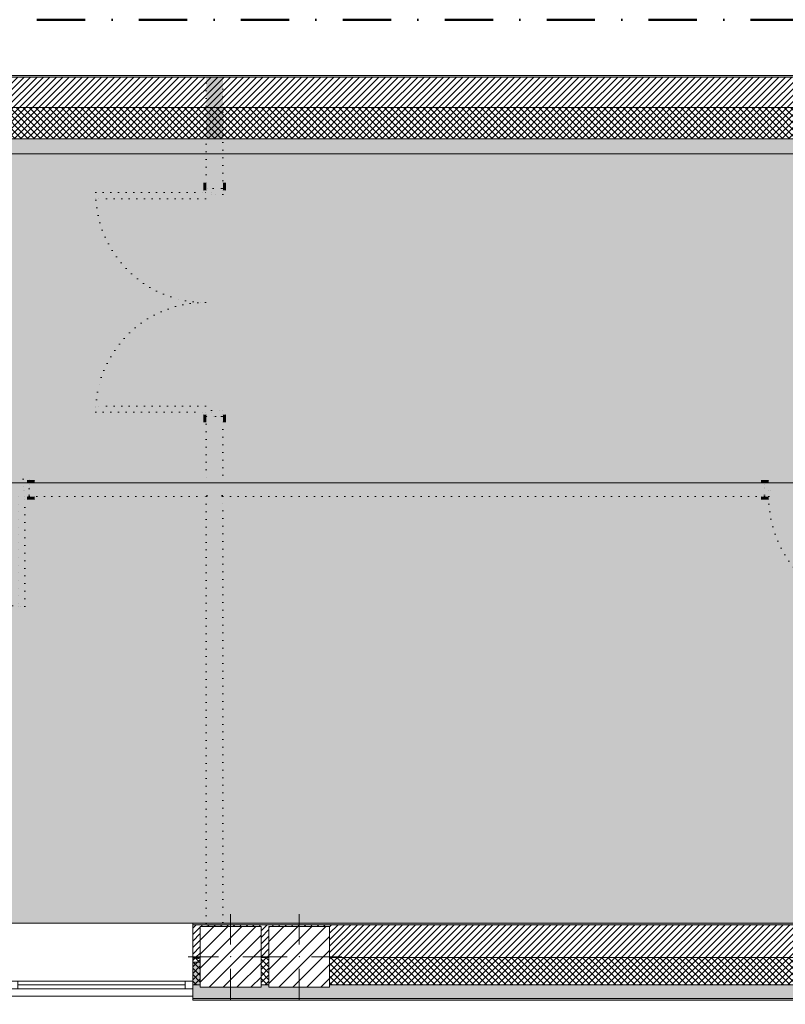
# Model space of a CAD drawing. Header units: millimetres. Extents: x -30280 to 19093, y -19247 to 4746.
# Tile 15 of 41: x -14074 to -9039, y -1726 to 4746. Entities that reach past the tile are written whole.
import ezdxf

# ---------------------------------------------------------------- set-up
doc = ezdxf.new("R2010")
doc.units = ezdxf.units.MM
doc.header["$MEASUREMENT"] = 0
for name, pattern in [('Punteado_1', [50, 0, -50]), ('Punto & Rayas', [670.277762, 317.5, -176.388889, 0, -176.388874]), ('Wipeout_Contour', [1000, 0, -1000])]:
    doc.linetypes.add(name, pattern=pattern)
for name, color, linetype, lineweight, true_color in [('01_2D_Ambit_Pluma_Nº__242', 7, 'Continuous', 50, 0xfb0013), ('12_FAÇ_Façana_Pluma_Nº__102', 7, 'Continuous', 5, 0xcccccc), ('12_FAÇ_Façana_Pluma_Nº__174', 7, 'Continuous', 13, 0xe4ad2c), ('12_FAÇ_Façana_Pluma_Nº__176', 7, 'Continuous', 15, 0x93a0c6), ('14_PAV_Paviment existent_Pluma_Nº__197', 7, 'Continuous', 0, 0xffe68e)]:
    doc.layers.add(name, color=color, linetype=linetype, lineweight=lineweight, true_color=true_color)
for name, color, linetype in [('10_ESTR_Pilars', 7, 'Continuous'), ('12_FAÇ_Façana', 7, 'Continuous'), ('14_PAV_Paviment existent', 7, 'Continuous'), ('Demolido_07_CR_Cel Ras', 7, 'Continuous'), ('Demolido_08_Envans', 7, 'Continuous'), ('Demolido_12_FAÇ_Façana', 7, 'Continuous'), ('Demolido_Puertas Archicad', 7, 'Continuous'), ('Ventanas Archicad', 7, 'Continuous')]:
    doc.layers.add(name, color=color, linetype=linetype)
for name, color, linetype, lineweight in [('10_ESTR_Pilars_Pluma_Nº__20', 1, 'Continuous', 5), ('10_ESTR_Pilars_Pluma_Nº__28', 7, 'Continuous', 20), ('10_ESTR_Pilars_Pluma_Nº__42', 8, 'Continuous', 25), ('12_FAÇ_Façana_Pluma_Nº__1', 7, 'Continuous', 5), ('12_FAÇ_Façana_Pluma_Nº__2', 8, 'Continuous', 5), ('12_FAÇ_Façana_Pluma_Nº__7', 7, 'Continuous', 5), ('14_PAV_Paviment existent_Pluma_Nº__89', 7, 'Continuous', 5), ('Demolido_07_CR_Cel Ras_Pluma_Nº__1', 7, 'Continuous', 5), ('Demolido_07_CR_Cel Ras_Pluma_Nº__100', 2, 'Continuous', 5), ('Demolido_08_Envans_Pluma_Nº__1', 7, 'Continuous', 5), ('Demolido_08_Envans_Pluma_Nº__100', 2, 'Continuous', 5), ('Demolido_12_FAÇ_Façana_Pluma_Nº__1', 7, 'Continuous', 5), ('Demolido_12_FAÇ_Façana_Pluma_Nº__100', 2, 'Continuous', 5), ('Demolido_Puertas Archicad_Pluma_Nº__1', 7, 'Continuous', 5), ('Demolido_Puertas Archicad_Pluma_Nº__100', 2, 'Continuous', 5), ('Ventanas Archicad_Pluma_Nº__1', 7, 'Continuous', 5), ('Ventanas Archicad_Pluma_Nº__7', 7, 'Continuous', 5)]:
    doc.layers.add(name, color=color, linetype=linetype, lineweight=lineweight)
pattern_1 = [(45, (0, 0), (-21.213203, 21.213203), [])]
pattern_2 = [(45, (0, 0), (-21.213203, 21.213203), []), (135, (0, 0), (21.213203, 21.213203), [])]
pattern_3 = [(0, (0, 0), (0, 75), [0, -75])]
pattern_4 = [(45, (0, 0), (-45.96194, 45.96194), [])]

# ---------------------------------------------------------------- blocks, each defined once
blk = doc.blocks.new('Forjado_1_1', base_point=(5758.9, 1700.9))
at = {"layer": '14_PAV_Paviment existent_Pluma_Nº__197', "linetype": 'Continuous', "lineweight": 0, "true_color": 0x3f3923}
blk.add_hatch(color=39, dxfattribs=at).paths.add_polyline_path([(5758.9, 1700.9), (5758.9, 3863.5), (-28038.7, 3863.5), (-28050.8, 1700.9)])
at = {"layer": '14_PAV_Paviment existent_Pluma_Nº__89', "color": 7, "linetype": 'Continuous', "lineweight": 5, "flags": 128}
blk.add_lwpolyline([(5758.9, 1700.9), (-28050.8, 1700.9), (-28038.7, 3863.5), (5758.9, 3863.5)], close=True, dxfattribs=at)
blk = doc.blocks.new('Forjado_3_1', base_point=(-28092.2, -1194))
at = {"layer": 'Demolido_07_CR_Cel Ras_Pluma_Nº__100', "linetype": 'Continuous', "lineweight": 0, "true_color": 0x3f3f00}
blk.add_hatch(color=48, dxfattribs=at).paths.add_polyline_path([(-28092.2, -1194), (-1681.1, -1194), (-1681.1, -12339), (-1971.1, -12439), (-18763.6, -12339), (-18763.6, -17084), (-1670.4, -17244), (5828.9, -17239), (5828.9, -16789), (6428.9, -16799), (6428.9, -12439), (6178.9, -12439), (6061.7, -1189.8), (7253.9, -1194), (7253.9, 3863.5), (-28092.2, 3863.5)])
at = {"layer": 'Demolido_07_CR_Cel Ras_Pluma_Nº__1', "color": 7, "linetype": 'Punteado_1', "lineweight": 5, "flags": 128}
blk.add_lwpolyline([(-28092.2, -1194), (-1681.1, -1194), (-1681.1, -12339), (-1971.1, -12439), (-18763.6, -12339), (-18763.6, -17084), (-1670.4, -17244), (5828.9, -17239), (5828.9, -16789), (6428.9, -16799), (6428.9, -12439), (6178.9, -12439), (6061.7, -1189.8), (7253.9, -1194), (7253.9, 3863.5), (-28092.2, 3863.5)], close=True, dxfattribs=at)
blk = doc.blocks.new('Muro_3_1', base_point=(11882.6, 4378.5))
at = {"layer": '12_FAÇ_Façana_Pluma_Nº__102', "linetype": 'Continuous', "lineweight": 0, "true_color": 0xe5e5e5}
blk.add_hatch(color=254, dxfattribs=at).paths.add_polyline_path([(-18509.8, 3963.5), (-18509.8, 3863.5), (-7400.5, 3863.5), (-7400.5, 3963.5)])
at = {"layer": '12_FAÇ_Façana_Pluma_Nº__174', "linetype": 'Continuous', "lineweight": 13, "true_color": 0xe4ad2c}
h = blk.add_hatch(dxfattribs=at)
h.set_pattern_fill('SATE_Aislamiento_0001', color=42, style=0, pattern_type=2)
h.set_pattern_definition(pattern_2)
h.paths.add_polyline_path([(-18509.8, 3963.5), (-7400.5, 3963.5), (-7400.5, 4168.5), (-18509.8, 4168.5)])
at = {"layer": '12_FAÇ_Façana_Pluma_Nº__176', "linetype": 'Continuous', "lineweight": 0, "true_color": 0x495063}
blk.add_hatch(color=251, dxfattribs=at).paths.add_polyline_path([(-25879.1, 4368.5), (-1110.5, 4368.5), (-1110.5, 4378.5), (-25879.1, 4378.5)])
at = {"layer": '12_FAÇ_Façana_Pluma_Nº__2', "linetype": 'Continuous', "lineweight": 5}
h = blk.add_hatch(dxfattribs=at)
h.set_pattern_fill('Ceramic_0001', color=8, style=0, pattern_type=2)
h.set_pattern_definition(pattern_1)
h.paths.add_polyline_path([(-1110.5, 4368.5), (-25879.1, 4368.5), (-25879.1, 4168.5), (-21909.8, 4168.5), (-21909.8, 4268), (-21509.8, 4268), (-21509.8, 4168.5), (-18909.8, 4168.5), (-18909.8, 4268), (-18509.8, 4268), (-18509.8, 4168.5), (-7400.5, 4168.5), (-7400.5, 4268), (-7000.5, 4268), (-7000.5, 4168.5), (-2000.5, 4168.5), (-2000.5, 4268), (-1600.5, 4268), (-1600.5, 4168.5), (-1110.5, 4168.5)])
at = {"layer": '12_FAÇ_Façana_Pluma_Nº__7', "color": 7, "linetype": 'Continuous', "lineweight": 5}
for p, q in [((-1110.5, 4368.5), (-25879.1, 4368.5)), ((-7400.5, 4168.5), (-18509.8, 4168.5)), ((-18509.8, 3963.5), (-7400.5, 3963.5))]:
    blk.add_line(p, q, dxfattribs=at)
at = {"layer": '12_FAÇ_Façana_Pluma_Nº__7', "color": 7, "linetype": 'Continuous', "lineweight": 5, "flags": 128}
for points in [[(-1110.5, 4378.5), (-25879.1, 4378.5)], [(-18509.8, 3863.5), (-7400.5, 3863.5)]]:
    blk.add_lwpolyline(points, dxfattribs=at)
blk = doc.blocks.new('Muro_10_1', base_point=(-12935.9, -1194))
at = {"layer": '12_FAÇ_Façana_Pluma_Nº__102', "linetype": 'Continuous', "lineweight": 0, "true_color": 0xe5e5e5}
for points in [[(-12935.9, -1689), (-8781.9, -1689), (-8781.9, -1599), (-12035.9, -1599), (-12035.9, -1614), (-12435.9, -1614), (-12435.9, -1599), (-12486.8, -1599), (-12486.8, -1614), (-12886.8, -1614), (-12886.8, -1599), (-12935.9, -1599)], [(-12935.9, -1699), (-8781.9, -1699), (-8781.9, -1689), (-12935.9, -1689)]]:
    blk.add_hatch(color=254, dxfattribs=at).paths.add_polyline_path(points)
at = {"layer": '12_FAÇ_Façana_Pluma_Nº__174', "linetype": 'Continuous', "lineweight": 13, "true_color": 0xe4ad2c}
h = blk.add_hatch(dxfattribs=at)
h.set_pattern_fill('SATE_Aislamiento_0001', color=42, style=0, pattern_type=2)
h.set_pattern_definition(pattern_2)
h.paths.add_polyline_path([(-12935.9, -1599), (-12886.8, -1599), (-12886.8, -1419), (-12935.9, -1419)])
h = blk.add_hatch(dxfattribs=at)
h.set_pattern_fill('SATE_Aislamiento_0001', color=42, style=0, pattern_type=2)
h.set_pattern_definition(pattern_2)
h.paths.add_polyline_path([(-12486.8, -1599), (-12435.9, -1599), (-12435.9, -1419), (-12486.8, -1419)])
h = blk.add_hatch(dxfattribs=at)
h.set_pattern_fill('SATE_Aislamiento_0001', color=42, style=0, pattern_type=2)
h.set_pattern_definition(pattern_2)
h.paths.add_polyline_path([(-12035.9, -1599), (-8781.9, -1599), (-8781.9, -1419), (-12035.9, -1419)])
at = {"layer": '12_FAÇ_Façana_Pluma_Nº__176', "linetype": 'Continuous', "lineweight": 0, "true_color": 0x495063}
blk.add_hatch(color=251, dxfattribs=at).paths.add_polyline_path([(-8781.9, -1194), (-12935.9, -1194), (-12935.9, -1204), (-8781.9, -1204)])
at = {"layer": '12_FAÇ_Façana_Pluma_Nº__2', "linetype": 'Continuous', "lineweight": 5}
h = blk.add_hatch(dxfattribs=at)
h.set_pattern_fill('Ceramic_0001', color=8, style=0, pattern_type=2)
h.set_pattern_definition(pattern_1)
h.paths.add_polyline_path([(-8781.9, -1204), (-12935.9, -1204), (-12935.9, -1419), (-12886.8, -1419), (-12886.8, -1214), (-12486.8, -1214), (-12486.8, -1419), (-12435.9, -1419), (-12435.9, -1214), (-12035.9, -1214), (-12035.9, -1419), (-8781.9, -1419)])
at = {"layer": '12_FAÇ_Façana_Pluma_Nº__7', "color": 7, "linetype": 'Continuous', "lineweight": 5}
for p, q in [((-8781.9, -1204), (-12935.9, -1204)), ((-12935.9, -1419), (-12886.8, -1419)), ((-12486.8, -1419), (-12435.9, -1419)), ((-12035.9, -1419), (-8781.9, -1419)), ((-12935.9, -1599), (-12886.8, -1599)), ((-12486.8, -1599), (-12435.9, -1599)), ((-12035.9, -1599), (-8781.9, -1599)), ((-12935.9, -1689), (-8781.9, -1689))]:
    blk.add_line(p, q, dxfattribs=at)
at = {"layer": '12_FAÇ_Façana_Pluma_Nº__7', "color": 7, "linetype": 'Continuous', "lineweight": 5, "flags": 128}
for points in [[(-8781.9, -1194), (-12935.9, -1194)], [(-12935.9, -1419), (-12935.9, -1424)], [(-8781.9, -1424), (-8781.9, -1419)], [(-12935.9, -1544), (-12935.9, -1599)], [(-8781.9, -1599), (-8781.9, -1544)], [(-12935.9, -1664), (-12935.9, -1699)], [(-8781.9, -1699), (-8781.9, -1664)], [(-12935.9, -1699), (-8781.9, -1699)]]:
    blk.add_lwpolyline(points, dxfattribs=at)
blk = doc.blocks.new('Ventana Vertical Multi-Faja 27_5')
at = {"layer": 'Ventanas Archicad_Pluma_Nº__1', "color": 7, "linetype": 'Continuous', "lineweight": 5}
for p, q in [((-600, 50), (600, 50)), ((-600, 0), (-550, 0)), ((-550, 0), (-550, -50)), ((-550, 0), (550, 0)), ((550, -50), (550, 0)), ((550, 0), (600, 0)), ((-550, -50), (-600, -50)), ((-550, -25), (550, -25)), ((550, -50), (-550, -50)), ((600, -50), (550, -50)), ((-600, -200), (-600, -175)), ((600, -200), (600, -175)), ((-600, -430), (600, -430))]:
    blk.add_line(p, q, dxfattribs=at)
at = {"layer": 'Ventanas Archicad_Pluma_Nº__7', "color": 7, "linetype": 'Continuous', "lineweight": 5}
for p, q in [((-600, 50), (-600, 40)), ((-600, 40), (-600, 0)), ((-600, 40), (-600, 0)), ((-600, 0), (-600, -50)), ((-600, 0), (-600, -50)), ((-600, 0), (-600, -50)), ((-600, 0), (-600, -50)), ((600, 50), (600, 40)), ((600, 40), (600, 0)), ((600, 40), (600, 0)), ((600, 0), (600, -50)), ((600, 0), (600, -50)), ((600, 0), (600, -50)), ((600, 0), (600, -50)), ((-600, -50), (-600, -80)), ((-600, -50), (-600, -80)), ((600, -50), (600, -80)), ((600, -50), (600, -80)), ((-600, -80), (-600, -175)), ((-600, -80), (-600, -175)), ((600, -80), (600, -175)), ((600, -80), (600, -175)), ((-600, -200), (-600, -420)), ((600, -200), (600, -420)), ((-600, -420), (-600, -430)), ((600, -420), (600, -430))]:
    blk.add_line(p, q, dxfattribs=at)
blk = doc.blocks.new('Muro_11_1', base_point=(-14135.9, -1194))
at = {"layer": '12_FAÇ_Façana', "linetype": 'Continuous', "lineweight": 0, "true_color": 0x000000}
h = blk.add_hatch(dxfattribs=at)
h.set_pattern_fill('Yeso_0001', color=18, style=0, pattern_type=2)
h.set_pattern_definition(pattern_3)
h.paths.add_polyline_path([(-14135.9, -1424), (-14255.9, -1424), (-14255.9, -1449), (-14135.9, -1449)])
h = blk.add_hatch(dxfattribs=at)
h.set_pattern_fill('Yeso_0001', color=18, style=0, pattern_type=2)
h.set_pattern_definition(pattern_3)
h.paths.add_polyline_path([(-12935.9, -1424), (-12935.9, -1449), (-12815.9, -1449), (-12815.9, -1424)])
at = {"layer": '12_FAÇ_Façana_Pluma_Nº__102', "linetype": 'Continuous', "lineweight": 0, "true_color": 0xe5e5e5}
for points in [[(-14255.9, -1544), (-14135.9, -1664), (-14135.9, -1449), (-14255.9, -1449)], [(-12815.9, -1544), (-12815.9, -1449), (-12935.9, -1449), (-12935.9, -1664)]]:
    blk.add_hatch(color=254, dxfattribs=at).paths.add_polyline_path(points)
at = {"layer": '12_FAÇ_Façana_Pluma_Nº__1', "color": 7, "linetype": 'Continuous', "lineweight": 5}
for p, q in [((-14255.9, -1424), (-14135.9, -1424)), ((-14255.9, -1449), (-14255.9, -1424)), ((-14135.9, -1449), (-14255.9, -1449)), ((-14135.9, -1424), (-14135.9, -1449)), ((-12935.9, -1424), (-12935.9, -1449)), ((-12815.9, -1424), (-12935.9, -1424)), ((-12935.9, -1449), (-12815.9, -1449)), ((-12815.9, -1449), (-12815.9, -1424))]:
    blk.add_line(p, q, dxfattribs=at)
at = {"layer": '12_FAÇ_Façana_Pluma_Nº__7', "color": 7, "linetype": 'Continuous', "lineweight": 5}
for p, q in [((-14135.9, -1204), (-14135.9, -1194)), ((-14135.9, -1424), (-14135.9, -1204)), ((-12935.9, -1204), (-12935.9, -1194)), ((-12935.9, -1424), (-12935.9, -1204)), ((-14255.9, -1544), (-14255.9, -1449)), ((-14135.9, -1544), (-14135.9, -1449)), ((-14135.9, -1544), (-14135.9, -1449)), ((-12935.9, -1544), (-12935.9, -1449)), ((-12935.9, -1544), (-12935.9, -1449)), ((-12815.9, -1544), (-12815.9, -1449)), ((-14135.9, -1574), (-14135.9, -1544)), ((-14135.9, -1574), (-14135.9, -1544)), ((-12935.9, -1574), (-12935.9, -1544)), ((-12935.9, -1574), (-12935.9, -1544)), ((-14135.9, -1624), (-14135.9, -1574)), ((-14135.9, -1624), (-14135.9, -1574)), ((-12935.9, -1624), (-12935.9, -1574)), ((-12935.9, -1624), (-12935.9, -1574)), ((-14135.9, -1664), (-14135.9, -1624)), ((-14135.9, -1664), (-14135.9, -1624)), ((-14135.9, -1674), (-14135.9, -1664)), ((-12935.9, -1664), (-12935.9, -1624)), ((-12935.9, -1664), (-12935.9, -1624)), ((-12935.9, -1674), (-12935.9, -1664))]:
    blk.add_line(p, q, dxfattribs=at)
at = {"layer": 'Ventanas Archicad', "color": 253, "linetype": 'Continuous', "lineweight": 5, "true_color": 0xa4a4a6, "zscale": 1000, "rotation": 180}
blk.add_blockref('Ventana Vertical Multi-Faja 27_5', (-13535.9, -1624), dxfattribs=at)
blk = doc.blocks.new('Muro_93_1', base_point=(-12737, -1289))
at = {"layer": 'Demolido_08_Envans_Pluma_Nº__100', "linetype": 'Continuous', "lineweight": 5}
for points in [[(-12747, 1620.9), (-12837, 1620.9), (-12837, 1610.9), (-12747, 1610.9)], [(-12847, 1610.9), (-12847, -1289), (-12837, -1289), (-12837, 1610.9)], [(-12747, -1289), (-12747, 1610.9), (-12837, 1610.9), (-12837, -1289)], [(-12737, -1289), (-12737, 1610.9), (-12747, 1610.9), (-12747, -1289)]]:
    blk.add_hatch(color=2, dxfattribs=at).paths.add_polyline_path(points)
at = {"layer": 'Demolido_08_Envans_Pluma_Nº__1', "color": 7, "linetype": 'Punteado_1', "lineweight": 5, "flags": 128}
for points in [[(-12847, 1610.9), (-12847, -1289)], [(-12737, -1289), (-12737, 1610.9)], [(-12837, -1289), (-12847, -1289)], [(-12747, -1289), (-12837, -1289)], [(-12737, -1289), (-12747, -1289)]]:
    blk.add_lwpolyline(points, dxfattribs=at)
blk = doc.blocks.new('Puerta Doble 27[20]_1')
at = {"layer": 'Demolido_Puertas Archicad_Pluma_Nº__100', "linetype": 'Continuous', "lineweight": 5}
for points in [[(-12866, 3624), (-12847, 3624), (-12847, 3674), (-12866, 3674)], [(-12737, 3597), (-12737, 3637), (-12852, 3637), (-12852, 3609), (-12812, 3609), (-12812, 3597)], [(-12737, 3624), (-12718, 3624), (-12718, 3674), (-12737, 3674)], [(-13574, 3609), (-13574, 3569), (-12852, 3569), (-12852, 3609)], [(-13574, 2165), (-12852, 2165), (-12852, 2205), (-13574, 2205)], [(-12847, 2150), (-12866, 2150), (-12866, 2100), (-12847, 2100)], [(-12737, 2137), (-12737, 2177), (-12812, 2177), (-12812, 2165), (-12852, 2165), (-12852, 2137)], [(-12718, 2150), (-12737, 2150), (-12737, 2100), (-12718, 2100)]]:
    blk.add_hatch(color=2, dxfattribs=at).paths.add_polyline_path(points)
at = {"layer": 'Demolido_Puertas Archicad_Pluma_Nº__1', "color": 7, "linetype": 'Punteado_1', "lineweight": 5}
for p, q in [((-12866, 3624), (-12866, 3674)), ((-12866, 3674), (-12847, 3674)), ((-12852, 3609), (-12852, 3637)), ((-12852, 3637), (-12737, 3637)), ((-12847, 3674), (-12847, 3624)), ((-12847, 3637), (-12847, 3674)), ((-12847, 3637), (-12847, 3674)), ((-12837, 3637), (-12847, 3637)), ((-12837, 3637), (-12847, 3637)), ((-12747, 3637), (-12837, 3637)), ((-12747, 3637), (-12837, 3637)), ((-12737, 3637), (-12747, 3637)), ((-12737, 3637), (-12747, 3637)), ((-12737, 3624), (-12737, 3674)), ((-12737, 3674), (-12718, 3674)), ((-12737, 3637), (-12737, 3674)), ((-12737, 3637), (-12737, 3674)), ((-12737, 3637), (-12737, 3597)), ((-12718, 3674), (-12718, 3624)), ((-13574, 3609), (-12852, 3609)), ((-13574, 3569), (-13574, 3609)), ((-12852, 3569), (-13574, 3569)), ((-12847, 3624), (-12866, 3624)), ((-12812, 3609), (-12852, 3609)), ((-12852, 3609), (-12852, 3569)), ((-12812, 3597), (-12812, 3609)), ((-12737, 3597), (-12812, 3597)), ((-12718, 3624), (-12737, 3624)), ((-12852, 2205), (-13574, 2205)), ((-13574, 2205), (-13574, 2165)), ((-12852, 2165), (-12852, 2205)), ((-13574, 2165), (-12852, 2165)), ((-12866, 2100), (-12866, 2150)), ((-12866, 2150), (-12847, 2150)), ((-12852, 2137), (-12852, 2165)), ((-12852, 2165), (-12812, 2165)), ((-12737, 2137), (-12852, 2137)), ((-12847, 2150), (-12847, 2100)), ((-12837, 2137), (-12847, 2137)), ((-12837, 2137), (-12847, 2137)), ((-12847, 2137), (-12847, 2100)), ((-12847, 2137), (-12847, 2100)), ((-12747, 2137), (-12837, 2137)), ((-12747, 2137), (-12837, 2137)), ((-12812, 2165), (-12812, 2177)), ((-12812, 2177), (-12737, 2177)), ((-12737, 2137), (-12747, 2137)), ((-12737, 2137), (-12747, 2137)), ((-12737, 2177), (-12737, 2137)), ((-12737, 2100), (-12737, 2150)), ((-12737, 2150), (-12718, 2150)), ((-12737, 2137), (-12737, 2100)), ((-12737, 2137), (-12737, 2100)), ((-12718, 2150), (-12718, 2100)), ((-12847, 2100), (-12866, 2100)), ((-12718, 2100), (-12737, 2100))]:
    blk.add_line(p, q, dxfattribs=at)
for centre, start, end in [((-12852, 3609), 180, 270), ((-12852, 2165), 90, 180)]:
    blk.add_arc(centre, 722, start, end, dxfattribs=at)
blk = doc.blocks.new('Muro_104_1', base_point=(-12737, 1700.9))
at = {"layer": 'Demolido_12_FAÇ_Façana_Pluma_Nº__100', "linetype": 'Continuous', "lineweight": 5}
for points in [[(-12847, 4378.5), (-12847, 3637), (-12837, 3637), (-12837, 4378.5)], [(-12837, 4378.5), (-12837, 3637), (-12747, 3637), (-12747, 4378.5)], [(-12747, 4378.5), (-12747, 3637), (-12737, 3637), (-12737, 4378.5)], [(-12847, 1700.9), (-12837, 1700.9), (-12837, 2137), (-12847, 2137)], [(-12747, 2137), (-12837, 2137), (-12837, 1700.9), (-12747, 1700.9)], [(-12747, 2137), (-12747, 1700.9), (-12737, 1700.9), (-12737, 2137)]]:
    blk.add_hatch(color=2, dxfattribs=at).paths.add_polyline_path(points)
at = {"layer": 'Demolido_12_FAÇ_Façana_Pluma_Nº__1', "color": 7, "linetype": 'Punteado_1', "lineweight": 5}
for p, q in [((-12847, 3637), (-12847, 3674)), ((-12837, 3637), (-12847, 3637)), ((-12747, 3637), (-12837, 3637)), ((-12737, 3637), (-12747, 3637)), ((-12737, 3637), (-12737, 3674)), ((-12847, 2137), (-12847, 2100)), ((-12837, 2137), (-12847, 2137)), ((-12747, 2137), (-12837, 2137)), ((-12737, 2137), (-12747, 2137)), ((-12737, 2137), (-12737, 2100))]:
    blk.add_line(p, q, dxfattribs=at)
at = {"layer": 'Demolido_12_FAÇ_Façana_Pluma_Nº__1', "color": 7, "linetype": 'Punteado_1', "lineweight": 5, "flags": 128}
for points in [[(-12737, 4378.5), (-12847, 4378.5)], [(-12847, 4378.5), (-12847, 3637)], [(-12737, 3637), (-12737, 4378.5)], [(-12847, 2137), (-12847, 1700.9)], [(-12737, 1700.9), (-12737, 2137)], [(-12847, 1700.9), (-12737, 1700.9)]]:
    blk.add_lwpolyline(points, dxfattribs=at)
at = {"layer": 'Demolido_Puertas Archicad', "color": 7, "linetype": 'Punteado_1', "lineweight": 5}
blk.add_blockref('Puerta Doble 27[20]_1', (0, 0), dxfattribs=at)
blk = doc.blocks.new('Puerta 27[23]_1')
at = {"layer": 'Demolido_Puertas Archicad_Pluma_Nº__100', "linetype": 'Continuous', "lineweight": 5}
for points in [[(-9148.2, 1719.9), (-9198.2, 1719.9), (-9198.2, 1700.9), (-9148.2, 1700.9)], [(-9136.2, 1700.9), (-9176.2, 1700.9), (-9176.2, 1610.9), (-9148.2, 1610.9), (-9148.2, 1650.9), (-9136.2, 1650.9)], [(-8376.2, 1700.9), (-8416.2, 1700.9), (-8416.2, 1650.9), (-8404.2, 1650.9), (-8404.2, 1610.9), (-8376.2, 1610.9)], [(-8404.2, 1700.9), (-8354.2, 1700.9), (-8354.2, 1719.9), (-8404.2, 1719.9)], [(-9148.2, 1610.9), (-9198.2, 1610.9), (-9198.2, 1591.9), (-9148.2, 1591.9)], [(-8404.2, 866.9), (-8404.2, 1610.9), (-8444.2, 1610.9), (-8444.2, 866.9)], [(-8404.2, 1591.9), (-8354.2, 1591.9), (-8354.2, 1610.9), (-8404.2, 1610.9)]]:
    blk.add_hatch(color=2, dxfattribs=at).paths.add_polyline_path(points)
at = {"layer": 'Demolido_Puertas Archicad_Pluma_Nº__1', "color": 7, "linetype": 'Punteado_1', "lineweight": 5}
for p, q in [((-9148.2, 1719.9), (-9198.2, 1719.9)), ((-9198.2, 1719.9), (-9198.2, 1700.9)), ((-9198.2, 1700.9), (-9148.2, 1700.9)), ((-9176.2, 1700.9), (-9198.2, 1700.9)), ((-9176.2, 1700.9), (-9198.2, 1700.9)), ((-9176.2, 1610.9), (-9176.2, 1700.9)), ((-9176.2, 1700.9), (-9136.2, 1700.9)), ((-9176.2, 1690.9), (-9176.2, 1700.9)), ((-9176.2, 1690.9), (-9176.2, 1700.9)), ((-9176.2, 1620.9), (-9176.2, 1690.9)), ((-9176.2, 1620.9), (-9176.2, 1690.9)), ((-9148.2, 1700.9), (-9148.2, 1719.9)), ((-9136.2, 1700.9), (-9136.2, 1650.9)), ((-8416.2, 1650.9), (-8416.2, 1700.9)), ((-8416.2, 1700.9), (-8376.2, 1700.9)), ((-8354.2, 1719.9), (-8404.2, 1719.9)), ((-8404.2, 1719.9), (-8404.2, 1700.9)), ((-8404.2, 1700.9), (-8354.2, 1700.9)), ((-8376.2, 1700.9), (-8376.2, 1610.9)), ((-8376.2, 1690.9), (-8376.2, 1700.9)), ((-8376.2, 1690.9), (-8376.2, 1700.9)), ((-8376.2, 1700.9), (-8354.2, 1700.9)), ((-8376.2, 1700.9), (-8354.2, 1700.9)), ((-8376.2, 1620.9), (-8376.2, 1690.9)), ((-8376.2, 1620.9), (-8376.2, 1690.9)), ((-8354.2, 1700.9), (-8354.2, 1719.9)), ((-9176.2, 1610.9), (-9176.2, 1620.9)), ((-9176.2, 1610.9), (-9176.2, 1620.9)), ((-9136.2, 1650.9), (-9148.2, 1650.9)), ((-9148.2, 1650.9), (-9148.2, 1610.9)), ((-8404.2, 1650.9), (-8416.2, 1650.9)), ((-8404.2, 1610.9), (-8404.2, 1650.9)), ((-8376.2, 1610.9), (-8376.2, 1620.9)), ((-8376.2, 1610.9), (-8376.2, 1620.9)), ((-9148.2, 1610.9), (-9198.2, 1610.9)), ((-9198.2, 1610.9), (-9198.2, 1591.9)), ((-9176.2, 1610.9), (-9198.2, 1610.9)), ((-9176.2, 1610.9), (-9198.2, 1610.9)), ((-9198.2, 1591.9), (-9148.2, 1591.9)), ((-9148.2, 1610.9), (-9176.2, 1610.9)), ((-9148.2, 1591.9), (-9148.2, 1610.9)), ((-8404.2, 1610.9), (-8444.2, 1610.9)), ((-8444.2, 1610.9), (-8444.2, 866.9)), ((-8354.2, 1610.9), (-8404.2, 1610.9)), ((-8404.2, 1610.9), (-8404.2, 1591.9)), ((-8376.2, 1610.9), (-8404.2, 1610.9)), ((-8404.2, 866.9), (-8404.2, 1610.9)), ((-8404.2, 1591.9), (-8354.2, 1591.9)), ((-8376.2, 1610.9), (-8354.2, 1610.9)), ((-8376.2, 1610.9), (-8354.2, 1610.9)), ((-8354.2, 1591.9), (-8354.2, 1610.9)), ((-8444.2, 866.9), (-8404.2, 866.9))]:
    blk.add_line(p, q, dxfattribs=at)
blk.add_arc((-8404.2, 1610.9), 744, 180, 270, dxfattribs=at)
blk = doc.blocks.new('Puerta Doble 27[25]_1')
at = {"layer": 'Demolido_Puertas Archicad_Pluma_Nº__100', "linetype": 'Continuous', "lineweight": 5}
for points in [[(-15498.6, 1700.9), (-15498.6, 1719.9), (-15548.6, 1719.9), (-15548.6, 1700.9)], [(-15511.6, 1725.9), (-15511.6, 1610.9), (-15483.6, 1610.9), (-15483.6, 1650.9), (-15471.6, 1650.9), (-15471.6, 1725.9)], [(-14051.6, 1725.9), (-14051.6, 1650.9), (-14039.6, 1650.9), (-14039.6, 1610.9), (-14011.6, 1610.9), (-14011.6, 1725.9)], [(-14024.6, 1719.9), (-14024.6, 1700.9), (-13974.6, 1700.9), (-13974.6, 1719.9)], [(-15498.6, 1591.9), (-15498.6, 1610.9), (-15548.6, 1610.9), (-15548.6, 1591.9)], [(-15483.6, 888.9), (-15443.6, 888.9), (-15443.6, 1610.9), (-15483.6, 1610.9)], [(-14039.6, 888.9), (-14039.6, 1610.9), (-14079.6, 1610.9), (-14079.6, 888.9)], [(-14024.6, 1610.9), (-14024.6, 1591.9), (-13974.6, 1591.9), (-13974.6, 1610.9)]]:
    blk.add_hatch(color=2, dxfattribs=at).paths.add_polyline_path(points)
at = {"layer": 'Demolido_Puertas Archicad_Pluma_Nº__1', "color": 7, "linetype": 'Punteado_1', "lineweight": 5}
for p, q in [((-15548.6, 1700.9), (-15548.6, 1719.9)), ((-15548.6, 1719.9), (-15498.6, 1719.9)), ((-15498.6, 1700.9), (-15548.6, 1700.9)), ((-15511.6, 1700.9), (-15548.6, 1700.9)), ((-15511.6, 1700.9), (-15548.6, 1700.9)), ((-15511.6, 1725.9), (-15511.6, 1610.9)), ((-15471.6, 1725.9), (-15511.6, 1725.9)), ((-15511.6, 1690.9), (-15511.6, 1700.9)), ((-15511.6, 1690.9), (-15511.6, 1700.9)), ((-15511.6, 1620.9), (-15511.6, 1690.9)), ((-15511.6, 1620.9), (-15511.6, 1690.9)), ((-15498.6, 1719.9), (-15498.6, 1700.9)), ((-15471.6, 1650.9), (-15471.6, 1725.9)), ((-14051.6, 1725.9), (-14051.6, 1650.9)), ((-14011.6, 1725.9), (-14051.6, 1725.9)), ((-14024.6, 1719.9), (-13974.6, 1719.9)), ((-14024.6, 1700.9), (-14024.6, 1719.9)), ((-13974.6, 1700.9), (-14024.6, 1700.9)), ((-14011.6, 1610.9), (-14011.6, 1725.9)), ((-14011.6, 1690.9), (-14011.6, 1700.9)), ((-14011.6, 1690.9), (-14011.6, 1700.9)), ((-14011.6, 1700.9), (-13974.6, 1700.9)), ((-14011.6, 1700.9), (-13974.6, 1700.9)), ((-14011.6, 1620.9), (-14011.6, 1690.9)), ((-14011.6, 1620.9), (-14011.6, 1690.9)), ((-13974.6, 1719.9), (-13974.6, 1700.9)), ((-15511.6, 1610.9), (-15511.6, 1620.9)), ((-15511.6, 1610.9), (-15511.6, 1620.9)), ((-15483.6, 1610.9), (-15483.6, 1650.9)), ((-15483.6, 1650.9), (-15471.6, 1650.9)), ((-14051.6, 1650.9), (-14039.6, 1650.9)), ((-14039.6, 1650.9), (-14039.6, 1610.9)), ((-14011.6, 1610.9), (-14011.6, 1620.9)), ((-14011.6, 1610.9), (-14011.6, 1620.9)), ((-15548.6, 1591.9), (-15548.6, 1610.9)), ((-15548.6, 1610.9), (-15498.6, 1610.9)), ((-15511.6, 1610.9), (-15548.6, 1610.9)), ((-15511.6, 1610.9), (-15548.6, 1610.9)), ((-15498.6, 1591.9), (-15548.6, 1591.9)), ((-15511.6, 1610.9), (-15483.6, 1610.9)), ((-15498.6, 1610.9), (-15498.6, 1591.9)), ((-15483.6, 888.9), (-15483.6, 1610.9)), ((-15483.6, 1610.9), (-15443.6, 1610.9)), ((-15443.6, 1610.9), (-15443.6, 888.9)), ((-14039.6, 1610.9), (-14079.6, 1610.9)), ((-14079.6, 1610.9), (-14079.6, 888.9)), ((-14039.6, 1610.9), (-14011.6, 1610.9)), ((-14039.6, 888.9), (-14039.6, 1610.9)), ((-14024.6, 1610.9), (-13974.6, 1610.9)), ((-14024.6, 1591.9), (-14024.6, 1610.9)), ((-13974.6, 1591.9), (-14024.6, 1591.9)), ((-14011.6, 1610.9), (-13974.6, 1610.9)), ((-14011.6, 1610.9), (-13974.6, 1610.9)), ((-13974.6, 1610.9), (-13974.6, 1591.9)), ((-15443.6, 888.9), (-15483.6, 888.9)), ((-14079.6, 888.9), (-14039.6, 888.9))]:
    blk.add_line(p, q, dxfattribs=at)
for centre, start, end in [((-15483.6, 1610.9), 270, 0), ((-14039.6, 1610.9), 180, 270)]:
    blk.add_arc(centre, 722, start, end, dxfattribs=at)
blk = doc.blocks.new('Muro_106_1', base_point=(-18761.1, 1610.9))
at = {"layer": 'Demolido_08_Envans_Pluma_Nº__100', "linetype": 'Continuous', "lineweight": 5}
for points in [[(-14011.6, 1700.9), (-14011.6, 1690.9), (-9176.2, 1690.9), (-9176.2, 1700.9)], [(-14011.6, 1620.9), (-12837, 1620.9), (-12837, 1690.9), (-14011.6, 1690.9)], [(-12747, 1690.9), (-12837, 1690.9), (-12837, 1620.9), (-12747, 1620.9)], [(-12747, 1690.9), (-12747, 1620.9), (-9176.2, 1620.9), (-9176.2, 1690.9)], [(-12847, 1620.9), (-14011.6, 1620.9), (-14011.6, 1610.9), (-12847, 1610.9)], [(-12837, 1620.9), (-12847, 1620.9), (-12847, 1610.9), (-12837, 1610.9)], [(-12737, 1620.9), (-12747, 1620.9), (-12747, 1610.9), (-12737, 1610.9)], [(-12737, 1620.9), (-12737, 1610.9), (-9176.2, 1610.9), (-9176.2, 1620.9)]]:
    blk.add_hatch(color=2, dxfattribs=at).paths.add_polyline_path(points)
at = {"layer": 'Demolido_08_Envans_Pluma_Nº__1', "color": 7, "linetype": 'Punteado_1', "lineweight": 5}
for p, q in [((-14011.6, 1700.9), (-13974.6, 1700.9)), ((-14011.6, 1690.9), (-14011.6, 1700.9)), ((-14011.6, 1620.9), (-14011.6, 1690.9)), ((-9176.2, 1700.9), (-9198.2, 1700.9)), ((-9176.2, 1690.9), (-9176.2, 1700.9)), ((-9176.2, 1620.9), (-9176.2, 1690.9)), ((-14011.6, 1610.9), (-14011.6, 1620.9)), ((-9176.2, 1610.9), (-9176.2, 1620.9)), ((-14011.6, 1610.9), (-13974.6, 1610.9)), ((-9176.2, 1610.9), (-9198.2, 1610.9))]:
    blk.add_line(p, q, dxfattribs=at)
at = {"layer": 'Demolido_08_Envans_Pluma_Nº__1', "color": 7, "linetype": 'Punteado_1', "lineweight": 5, "flags": 128}
for points in [[(-9176.2, 1700.9), (-14011.6, 1700.9)], [(-14011.6, 1610.9), (-12847, 1610.9)], [(-12737, 1610.9), (-9176.2, 1610.9)]]:
    blk.add_lwpolyline(points, dxfattribs=at)
at = {"layer": 'Demolido_Puertas Archicad', "color": 7, "linetype": 'Punteado_1', "lineweight": 5}
for name in ['Puerta Doble 27[25]_1', 'Puerta 27[23]_1']:
    blk.add_blockref(name, (0, 0), dxfattribs=at)
blk = doc.blocks.new('Pilar_3_1', base_point=(-12686.8, -1414))
at = {"color": 254, "linetype": 'Wipeout_Contour', "lineweight": 0, "ltscale": 51067.711875}
blk.add_wipeout([(-12886.8, -1614), (-12486.8, -1614), (-12486.8, -1214), (-12886.8, -1214)], dxfattribs=at).dxf.layer = '10_ESTR_Pilars'
at = {"layer": '10_ESTR_Pilars_Pluma_Nº__42', "linetype": 'Continuous', "lineweight": 25}
h = blk.add_hatch(dxfattribs=at)
h.set_pattern_fill('00_GCT_trama_45º_e1_400__05', color=8, style=0, pattern_type=2)
h.set_pattern_definition(pattern_4)
h.paths.add_polyline_path([(-12886.8, -1614), (-12486.8, -1614), (-12486.8, -1214), (-12886.8, -1214)])
at = {"layer": '10_ESTR_Pilars_Pluma_Nº__20', "color": 1, "linetype": 'Continuous', "lineweight": 5}
for p, q in [((-12686.8, -1334), (-12686.8, -1134)), ((-12766.8, -1414), (-12966.8, -1414)), ((-12606.8, -1414), (-12406.8, -1414)), ((-12686.8, -1494), (-12686.8, -1694))]:
    blk.add_line(p, q, dxfattribs=at)
blk.add_point((-12686.8, -1414), dxfattribs=at)
at = {"layer": '10_ESTR_Pilars_Pluma_Nº__28', "color": 7, "linetype": 'Continuous', "lineweight": 20, "flags": 128}
blk.add_lwpolyline([(-12886.8, -1614), (-12486.8, -1614), (-12486.8, -1214), (-12886.8, -1214)], close=True, dxfattribs=at)
blk = doc.blocks.new('Pilar_4_1', base_point=(-12235.9, -1414))
at = {"color": 254, "linetype": 'Wipeout_Contour', "lineweight": 0, "ltscale": 49275.645073}
blk.add_wipeout([(-12435.9, -1614), (-12035.9, -1614), (-12035.9, -1214), (-12435.9, -1214)], dxfattribs=at).dxf.layer = '10_ESTR_Pilars'
at = {"layer": '10_ESTR_Pilars_Pluma_Nº__42', "linetype": 'Continuous', "lineweight": 25}
h = blk.add_hatch(dxfattribs=at)
h.set_pattern_fill('00_GCT_trama_45º_e1_400__05', color=8, style=0, pattern_type=2)
h.set_pattern_definition(pattern_4)
h.paths.add_polyline_path([(-12435.9, -1614), (-12035.9, -1614), (-12035.9, -1214), (-12435.9, -1214)])
at = {"layer": '10_ESTR_Pilars_Pluma_Nº__20', "color": 1, "linetype": 'Continuous', "lineweight": 5}
for p, q in [((-12235.9, -1334), (-12235.9, -1134)), ((-12315.9, -1414), (-12515.9, -1414)), ((-12155.9, -1414), (-11955.9, -1414)), ((-12235.9, -1494), (-12235.9, -1694))]:
    blk.add_line(p, q, dxfattribs=at)
blk.add_point((-12235.9, -1414), dxfattribs=at)
at = {"layer": '10_ESTR_Pilars_Pluma_Nº__28', "color": 7, "linetype": 'Continuous', "lineweight": 20, "flags": 128}
blk.add_lwpolyline([(-12435.9, -1614), (-12035.9, -1614), (-12035.9, -1214), (-12435.9, -1214)], close=True, dxfattribs=at)

msp = doc.modelspace()

# ---------------------------------------------------------------- linework, layer by layer
at = {"layer": '01_2D_Ambit_Pluma_Nº__242', "color": 1, "linetype": 'Punto & Rayas', "lineweight": 50, "true_color": 0xfb0013, "flags": 128}
msp.add_lwpolyline([(-28416.579, -2249.593), (-28416.579, 4745.928), (7590.116, 4745.928), (7590.116, -1864.54), (6642.921, -1864.54), (6642.921, -11392.724), (6642.921, -17756.595), (-18985.875, -17756.595), (-18985.875, -11834.879), (-2447.904, -11834.879), (-2447.904, -2249.593)], close=True, dxfattribs=at)

# ---------------------------------------------------------------- block references
at = {"layer": '12_FAÇ_Façana', "color": 7, "lineweight": 20}
for name, p in [('Muro_3_1', (11882.64, 4378.454)), ('Muro_11_1', (-14135.931, -1193.976)), ('Muro_10_1', (-12935.931, -1193.976))]:
    msp.add_blockref(name, p, dxfattribs=at)
at = {"layer": '14_PAV_Paviment existent', "color": 7, "linetype": 'Continuous', "lineweight": 5}
msp.add_blockref('Forjado_1_1', (5758.891, 1700.853), dxfattribs=at)
at = {"layer": 'Demolido_07_CR_Cel Ras', "color": 7, "linetype": 'Punteado_1', "lineweight": 5}
msp.add_blockref('Forjado_3_1', (-28092.187, -1193.976), dxfattribs=at)
at = {"layer": 'Demolido_08_Envans', "color": 7, "lineweight": 5}
for name, p in [('Muro_106_1', (-18761.109, 1610.853)), ('Muro_93_1', (-12736.987, -1288.976))]:
    msp.add_blockref(name, p, dxfattribs=at)
at = {"layer": 'Demolido_12_FAÇ_Façana', "color": 7, "lineweight": 5}
msp.add_blockref('Muro_104_1', (-12736.987, 1700.853), dxfattribs=at)

# ---------------------------------------------------------------- next in the draw order: block references
at = {"layer": '10_ESTR_Pilars', "color": 7, "lineweight": 20}
msp.add_blockref('Pilar_3_1', (-12686.81, -1413.975), dxfattribs=at)

# ---------------------------------------------------------------- next in the draw order: block references
msp.add_blockref('Pilar_4_1', (-12235.861, -1413.975), dxfattribs=at)

doc.saveas('drawing.dxf')
